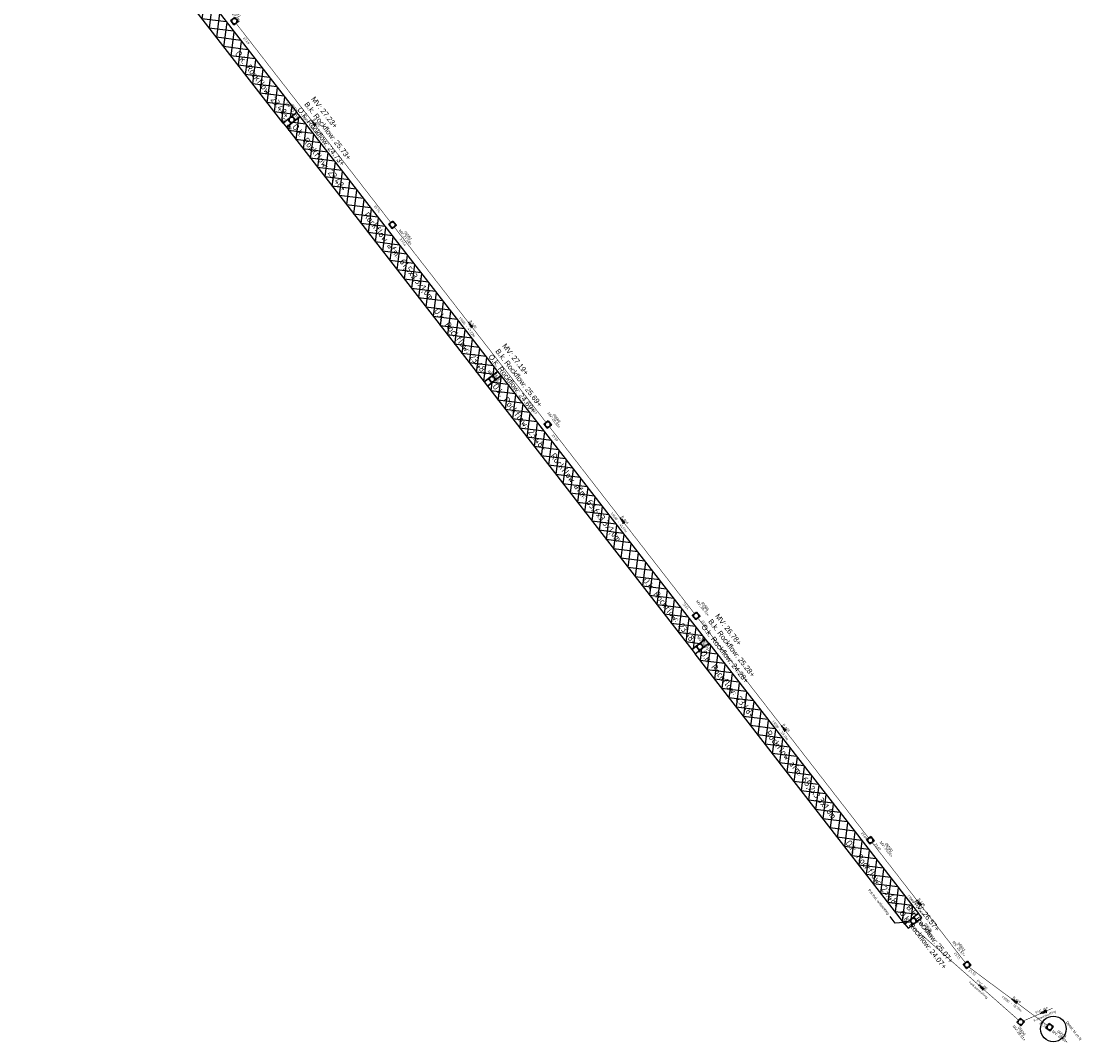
# Model space of a CAD drawing. Header units: metres. Extents: x 197060 to 198478, y 354327 to 355596.
# Tile 1 of 7: x 197462 to 197663, y 354842 to 355037. Entities that reach past the tile are written whole.
import ezdxf
from ezdxf import colors
from ezdxf.entities.mleader import LeaderData, LeaderLine
from ezdxf.enums import TextEntityAlignment as Align
from ezdxf.math import Vec2, Vec3

# ---------------------------------------------------------------- set-up
doc = ezdxf.new("R2010")
doc.units = ezdxf.units.M
doc.linetypes.add('HIDDENX2', pattern=[0.75, 0.5, -0.25])
doc.linetypes.add('RI-HWA', pattern=[7.4, 5, -2.4])
for name, color, linetype in [('N-WA-RI-ROCKFLOW-G', 10, 'Continuous'), ('N-WA-RI-ROCKFLOW_LABEL-G', 12, 'Continuous'), ('N-WE-AL-DETAIL-G', 7, 'Continuous'), ('N-WE-RI-HWA_BETON_400-G', 7, 'RI-HWA'), ('N-WE-RI-HWA_STROOMRICHTING-G', 7, 'RI-HWA')]:
    doc.layers.add(name, color=color, linetype=linetype)
for name, color, linetype, lineweight in [('N-WE-RI-PUT_BETON-S', 7, 'Continuous', 25), ('N-WE-RI-PUT_BETON_LABEL-S', 7, 'Continuous', 25), ('X-XX-AL-AANKLEDING-T25', 7, 'Continuous', 25)]:
    doc.layers.add(name, color=color, linetype=linetype, lineweight=lineweight)
doc.styles.add('NLCS-ISO', font='NLCS-ISO.ttf')
doc.styles.add('NLCS_ISO', font='arial.ttf')
doc.styles.get("Standard").update_dxf_attribs({"font": 'arial.ttf'})
pattern_1 = [(352.80624, (196812.8256, 355037.4897), (0.198795, 1.5750038), []), (82.80624, (196812.8256, 355037.4897), (-1.5750038, 0.198795), [])]

# ---------------------------------------------------------------- blocks, each defined once
blk = doc.blocks.new('*U28')
at = {"lineweight": 30}
blk.add_lwpolyline([(-0.5, 0.5), (0.5, 0.5), (0.5, -0.5), (-0.5, -0.5)], close=True, dxfattribs=at)
at = {"linetype": 'HIDDENX2', "lineweight": 30, "ltscale": 0.25}
blk.add_circle((0, 0), 0.5, dxfattribs=at)
blk.add_attdef('H', text='', height=0.5).set_placement((0, 0), align=Align.MIDDLE_CENTER)
at = {"layer": 'N-WE-RI-PUT_BETON_LABEL-S'}
for tag, p in [('MVHOOGTE', (0.07, 0.43)), ('PUTNR', (0.07, 1.03))]:
    blk.add_attdef(tag, text='', height=0.5, dxfattribs=at).set_placement(p, align=Align.MIDDLE)
blk = doc.blocks.new('*U36')
at = {"lineweight": 30}
blk.add_lwpolyline([(-0.5, 0.5), (0.5, 0.5), (0.5, -0.5), (-0.5, -0.5)], close=True, dxfattribs=at)
at = {"linetype": 'HIDDENX2', "lineweight": 30, "ltscale": 0.25}
blk.add_circle((0, 0), 0.5, dxfattribs=at)
blk.add_attdef('H', text='', height=0.5).set_placement((0, 0), align=Align.MIDDLE_CENTER)
at = {"layer": 'N-WE-RI-PUT_BETON_LABEL-S'}
for tag, p in [('MVHOOGTE', (-0.02, 0.87)), ('PUTNR', (-0.02, 1.47))]:
    blk.add_attdef(tag, text='', height=0.5, dxfattribs=at).set_placement(p, align=Align.MIDDLE)
blk = doc.blocks.new('*U37')
at = {"lineweight": 30}
blk.add_lwpolyline([(-0.5, 0.5), (0.5, 0.5), (0.5, -0.5), (-0.5, -0.5)], close=True, dxfattribs=at)
at = {"linetype": 'HIDDENX2', "lineweight": 30, "ltscale": 0.25}
blk.add_circle((0, 0), 0.5, dxfattribs=at)
blk.add_attdef('H', text='', height=0.5).set_placement((0, 0), align=Align.MIDDLE_CENTER)
at = {"layer": 'N-WE-RI-PUT_BETON_LABEL-S'}
for tag, p in [('MVHOOGTE', (2.72, 0.86)), ('PUTNR', (2.72, 1.46))]:
    blk.add_attdef(tag, text='', height=0.5, dxfattribs=at).set_placement(p, align=Align.MIDDLE)
blk = doc.blocks.new('*U35')
at = {"lineweight": 30}
blk.add_lwpolyline([(-0.5, 0.5), (0.5, 0.5), (0.5, -0.5), (-0.5, -0.5)], close=True, dxfattribs=at)
at = {"linetype": 'HIDDENX2', "lineweight": 30, "ltscale": 0.25}
blk.add_circle((0, 0), 0.5, dxfattribs=at)
blk.add_attdef('H', text='', height=0.5).set_placement((0, 0), align=Align.MIDDLE_CENTER)
at = {"layer": 'N-WE-RI-PUT_BETON_LABEL-S'}
for tag, p in [('PUTNR', (-1.39, 1.78)), ('MVHOOGTE', (-1.39, 1.18))]:
    blk.add_attdef(tag, text='', height=0.5, dxfattribs=at).set_placement(p, align=Align.MIDDLE)
blk = doc.blocks.new('*U42')
at = {"lineweight": 30}
blk.add_lwpolyline([(-0.5, 0.5), (0.5, 0.5), (0.5, -0.5), (-0.5, -0.5)], close=True, dxfattribs=at)
at = {"linetype": 'HIDDENX2', "lineweight": 30, "ltscale": 0.25}
blk.add_circle((0, 0), 0.5, dxfattribs=at)
blk.add_attdef('H', text='', height=0.5).set_placement((0, 0), align=Align.MIDDLE_CENTER)
at = {"layer": 'N-WE-RI-PUT_BETON_LABEL-S'}
for tag, p in [('MVHOOGTE', (-1, 0.71)), ('PUTNR', (-1, 1.31))]:
    blk.add_attdef(tag, text='', height=0.5, dxfattribs=at).set_placement(p, align=Align.MIDDLE)
blk = doc.blocks.new('*U58')
at = {"lineweight": 30}
blk.add_lwpolyline([(-0.5, 0.5), (0.5, 0.5), (0.5, -0.5), (-0.5, -0.5)], close=True, dxfattribs=at)
at = {"linetype": 'HIDDENX2', "lineweight": 30, "ltscale": 0.25}
blk.add_circle((0, 0), 0.5, dxfattribs=at)
blk.add_attdef('H', text='', height=0.5).set_placement((0, 0), align=Align.MIDDLE_CENTER)
at = {"layer": 'N-WE-RI-PUT_BETON_LABEL-S'}
for tag, p in [('MVHOOGTE', (3.41, 0.46)), ('PUTNR', (3.41, 1.06))]:
    blk.add_attdef(tag, text='', height=0.5, dxfattribs=at).set_placement(p, align=Align.MIDDLE)
blk = doc.blocks.new('*U43')
at = {"lineweight": 30}
blk.add_lwpolyline([(-0.5, 0.5), (0.5, 0.5), (0.5, -0.5), (-0.5, -0.5)], close=True, dxfattribs=at)
at = {"linetype": 'HIDDENX2', "lineweight": 30, "ltscale": 0.25}
blk.add_circle((0, 0), 0.5, dxfattribs=at)
blk.add_attdef('H', text='', height=0.5).set_placement((0, 0), align=Align.MIDDLE_CENTER)
at = {"layer": 'N-WE-RI-PUT_BETON_LABEL-S'}
for tag, p in [('PUTNR', (0.09, 2.06)), ('MVHOOGTE', (0.09, 1.46))]:
    blk.add_attdef(tag, text='', height=0.5, dxfattribs=at).set_placement(p, align=Align.MIDDLE)
blk = doc.blocks.new('*U51')
at = {"lineweight": 30}
blk.add_lwpolyline([(-0.5, 0.5), (0.5, 0.5), (0.5, -0.5), (-0.5, -0.5)], close=True, dxfattribs=at)
at = {"linetype": 'HIDDENX2', "lineweight": 30, "ltscale": 0.25}
blk.add_circle((0, 0), 0.5, dxfattribs=at)
blk.add_attdef('H', text='', height=0.5).set_placement((0, 0), align=Align.MIDDLE_CENTER)
at = {"layer": 'N-WE-RI-PUT_BETON_LABEL-S'}
for tag, p in [('MVHOOGTE', (-0.4, 1.86)), ('PUTNR', (-0.4, 2.46))]:
    blk.add_attdef(tag, text='', height=0.5, dxfattribs=at).set_placement(p, align=Align.MIDDLE)
blk = doc.blocks.new('*U44')
at = {"lineweight": 30}
blk.add_lwpolyline([(-0.5, 0.5), (0.5, 0.5), (0.5, -0.5), (-0.5, -0.5)], close=True, dxfattribs=at)
at = {"linetype": 'HIDDENX2', "lineweight": 30, "ltscale": 0.25}
blk.add_circle((0, 0), 0.5, dxfattribs=at)
blk.add_attdef('H', text='', height=0.5).set_placement((0, 0), align=Align.MIDDLE_CENTER)
at = {"layer": 'N-WE-RI-PUT_BETON_LABEL-S'}
for tag, p in [('PUTNR', (3.22, 1.96)), ('MVHOOGTE', (3.22, 1.36))]:
    blk.add_attdef(tag, text='', height=0.5, dxfattribs=at).set_placement(p, align=Align.MIDDLE)
blk = doc.blocks.new('*U34')
at = {"lineweight": 30}
blk.add_lwpolyline([(-0.5, 0.5), (0.5, 0.5), (0.5, -0.5), (-0.5, -0.5)], close=True, dxfattribs=at)
at = {"linetype": 'HIDDENX2', "lineweight": 30, "ltscale": 0.25}
blk.add_circle((0, 0), 0.5, dxfattribs=at)
blk.add_attdef('H', text='', height=0.5).set_placement((0, 0), align=Align.MIDDLE_CENTER)
at = {"layer": 'N-WE-RI-PUT_BETON_LABEL-S'}
for tag, p in [('MVHOOGTE', (-3.37, 0.66)), ('PUTNR', (-3.37, 1.26))]:
    blk.add_attdef(tag, text='', height=0.5, dxfattribs=at).set_placement(p, align=Align.MIDDLE)
blk = doc.blocks.new('*U19')
at = {"layer": 'N-WE-RI-HWA_STROOMRICHTING-G', "ltscale": 0.1}
blk.add_hatch(color=0, dxfattribs=at).paths.add_polyline_path([(-1.25, 0), (1.25, -0.42), (1.25, 0.42)])
at = {"layer": 'N-WE-RI-HWA_STROOMRICHTING-G', "color": 0, "ltscale": 0.1, "flags": 128}
blk.add_lwpolyline([(-1.25, 0), (1.25, -0.42), (1.25, 0.42)], close=True, dxfattribs=at)
at = {"layer": 'N-WE-RI-HWA_STROOMRICHTING-G', "color": 0, "ltscale": 0.1, "style": 'NLCS-ISO'}
for tag, p in [('MAT', (-0.3, 0.25)), ('BOBL', (-38.91, -1.62))]:
    blk.add_attdef(tag, text='', height=0.9, dxfattribs=at).set_placement(p, align=Align.BOTTOM_RIGHT)
for tag, p in [('DIA', (0.3, 0.25)), ('BOBR', (39.22, -1.62))]:
    blk.add_attdef(tag, text='', height=0.9, dxfattribs=at).set_placement(p, align=Align.BOTTOM_LEFT)
blk.add_attdef('JVA', text='', height=0.9, dxfattribs=at).set_placement((0, -1), align=Align.TOP_CENTER)
blk = doc.blocks.new('*U54')
at = {"layer": 'N-WE-RI-HWA_STROOMRICHTING-G', "ltscale": 0.1}
blk.add_hatch(color=0, dxfattribs=at).paths.add_polyline_path([(-1.25, 0), (1.25, -0.42), (1.25, 0.42)])
at = {"layer": 'N-WE-RI-HWA_STROOMRICHTING-G', "color": 0, "ltscale": 0.1, "flags": 128}
blk.add_lwpolyline([(-1.25, 0), (1.25, -0.42), (1.25, 0.42)], close=True, dxfattribs=at)
at = {"layer": 'N-WE-RI-HWA_STROOMRICHTING-G', "color": 0, "ltscale": 0.1, "style": 'NLCS-ISO'}
for tag, p in [('BOBL', (-48.31, 0)), ('MAT', (-0.3, 0.25))]:
    blk.add_attdef(tag, text='', height=0.9, dxfattribs=at).set_placement(p, align=Align.BOTTOM_RIGHT)
for tag, p in [('DIA', (0.3, 0.25)), ('BOBR', (49.83, -1.62))]:
    blk.add_attdef(tag, text='', height=0.9, dxfattribs=at).set_placement(p, align=Align.BOTTOM_LEFT)
blk.add_attdef('JVA', text='', height=0.9, dxfattribs=at).set_placement((0, -1), align=Align.TOP_CENTER)
blk = doc.blocks.new('*U20')
at = {"layer": 'N-WE-RI-HWA_STROOMRICHTING-G', "ltscale": 0.1}
blk.add_hatch(color=0, dxfattribs=at).paths.add_polyline_path([(-1.25, 0), (1.25, -0.42), (1.25, 0.42)])
at = {"layer": 'N-WE-RI-HWA_STROOMRICHTING-G', "color": 0, "ltscale": 0.1, "flags": 128}
blk.add_lwpolyline([(-1.25, 0), (1.25, -0.42), (1.25, 0.42)], close=True, dxfattribs=at)
at = {"layer": 'N-WE-RI-HWA_STROOMRICHTING-G', "color": 0, "ltscale": 0.1, "style": 'NLCS-ISO'}
for tag, p in [('BOBL', (-24.79, 0)), ('MAT', (-0.3, 0.25))]:
    blk.add_attdef(tag, text='', height=0.9, dxfattribs=at).set_placement(p, align=Align.BOTTOM_RIGHT)
for tag, p in [('DIA', (0.3, 0.25)), ('BOBR', (23.42, -1.62))]:
    blk.add_attdef(tag, text='', height=0.9, dxfattribs=at).set_placement(p, align=Align.BOTTOM_LEFT)
blk.add_attdef('JVA', text='', height=0.9, dxfattribs=at).set_placement((0, -1), align=Align.TOP_CENTER)
blk = doc.blocks.new('*U52')
at = {"lineweight": 30}
blk.add_lwpolyline([(-0.5, 0.5), (0.5, 0.5), (0.5, -0.5), (-0.5, -0.5)], close=True, dxfattribs=at)
at = {"linetype": 'HIDDENX2', "lineweight": 30, "ltscale": 0.25}
blk.add_circle((0, 0), 0.5, dxfattribs=at)
blk.add_attdef('H', text='', height=0.5).set_placement((0, 0), align=Align.MIDDLE_CENTER)
at = {"layer": 'N-WE-RI-PUT_BETON_LABEL-S'}
for tag, p in [('MVHOOGTE', (2.65, -0.29)), ('PUTNR', (2.65, 0.31))]:
    blk.add_attdef(tag, text='', height=0.5, dxfattribs=at).set_placement(p, align=Align.MIDDLE)
blk = doc.blocks.new('*U53')
at = {"layer": 'N-WE-RI-HWA_STROOMRICHTING-G', "ltscale": 0.1}
blk.add_hatch(color=0, dxfattribs=at).paths.add_polyline_path([(-1.25, 0), (1.25, -0.42), (1.25, 0.42)])
at = {"layer": 'N-WE-RI-HWA_STROOMRICHTING-G', "color": 0, "ltscale": 0.1, "flags": 128}
blk.add_lwpolyline([(-1.25, 0), (1.25, -0.42), (1.25, 0.42)], close=True, dxfattribs=at)
at = {"layer": 'N-WE-RI-HWA_STROOMRICHTING-G', "color": 0, "ltscale": 0.1, "style": 'NLCS-ISO'}
for tag, p in [('MAT', (-0.3, 0.25)), ('BOBL', (-17.76, -1.62))]:
    blk.add_attdef(tag, text='', height=0.9, dxfattribs=at).set_placement(p, align=Align.BOTTOM_RIGHT)
for tag, p in [('DIA', (0.3, 0.25)), ('BOBR', (12.89, -1.62))]:
    blk.add_attdef(tag, text='', height=0.9, dxfattribs=at).set_placement(p, align=Align.BOTTOM_LEFT)
blk.add_attdef('JVA', text='', height=0.9, dxfattribs=at).set_placement((0, -1), align=Align.TOP_CENTER)
blk = doc.blocks.new('*U66')
at = {"lineweight": 30}
blk.add_lwpolyline([(-0.5, 0.5), (0.5, 0.5), (0.5, -0.5), (-0.5, -0.5)], close=True, dxfattribs=at)
at = {"linetype": 'HIDDENX2', "lineweight": 30, "ltscale": 0.25}
blk.add_circle((0, 0), 0.5, dxfattribs=at)
blk.add_attdef('H', text='', height=0.5).set_placement((0, 0), align=Align.MIDDLE_CENTER)
at = {"layer": 'N-WE-RI-PUT_BETON_LABEL-S'}
for tag, p in [('MVHOOGTE', (1.17, -1.78)), ('PUTNR', (1.29, -1.19))]:
    blk.add_attdef(tag, text='', height=0.5, rotation=349.0955, dxfattribs=at).set_placement(p, align=Align.MIDDLE)
blk = doc.blocks.new('*U67')
at = {"layer": 'N-WE-RI-HWA_STROOMRICHTING-G', "ltscale": 0.1}
blk.add_hatch(color=0, dxfattribs=at).paths.add_polyline_path([(-1.25, 0), (1.25, -0.42), (1.25, 0.42)])
at = {"layer": 'N-WE-RI-HWA_STROOMRICHTING-G', "color": 0, "ltscale": 0.1, "flags": 128}
blk.add_lwpolyline([(-1.25, 0), (1.25, -0.42), (1.25, 0.42)], close=True, dxfattribs=at)
at = {"layer": 'N-WE-RI-HWA_STROOMRICHTING-G', "color": 0, "ltscale": 0.1, "style": 'NLCS-ISO'}
for tag, p in [('MAT', (-0.3, 0.25)), ('BOBL', (-31.1, -1.62))]:
    blk.add_attdef(tag, text='', height=0.9, dxfattribs=at).set_placement(p, align=Align.BOTTOM_RIGHT)
for tag, p in [('DIA', (0.3, 0.25)), ('BOBR', (15.48, -1.62))]:
    blk.add_attdef(tag, text='', height=0.9, dxfattribs=at).set_placement(p, align=Align.BOTTOM_LEFT)
blk.add_attdef('JVA', text='', height=0.9, dxfattribs=at).set_placement((0, -1), align=Align.TOP_CENTER)

msp = doc.modelspace()

# ---------------------------------------------------------------- hatches: boundary and pattern name
at = {"layer": 'N-WA-RI-ROCKFLOW-G'}
h = msp.add_hatch(dxfattribs=at)
h.set_pattern_fill('ANSI37', color=256, scale=0.5)
h.set_pattern_definition(pattern_1)
h.paths.add_polyline_path([(197464.148, 355084.122), (197514.107, 355019.73), (197511.499, 355017.707), (197461.541, 355082.099)])
h = msp.add_hatch(dxfattribs=at)
h.set_pattern_fill('ANSI37', color=256, scale=0.5)
h.set_pattern_definition(pattern_1)
h.paths.add_polyline_path([(197552.419, 354970.349), (197514.72, 355018.94), (197512.112, 355016.917), (197549.812, 354968.326)])
h = msp.add_hatch(dxfattribs=at)
h.set_pattern_fill('ANSI37', color=256, scale=0.5)
h.set_pattern_definition(pattern_1)
h.paths.add_polyline_path([(197553.032, 354969.559), (197550.425, 354967.536), (197589.411, 354917.287), (197592.018, 354919.31)])
h = msp.add_hatch(dxfattribs=at)
h.set_pattern_fill('ANSI37', color=256, scale=0.5)
h.set_pattern_definition(pattern_1)
h.paths.add_polyline_path([(197590.024, 354916.497), (197592.631, 354918.52), (197632.625, 354866.972), (197630.017, 354864.949)])

# ---------------------------------------------------------------- linework, layer by layer
for points in [[(197464.148, 355084.122), (197514.107, 355019.73), (197511.499, 355017.707), (197461.541, 355082.099)], [(197552.419, 354970.349), (197514.72, 355018.94), (197512.112, 355016.917), (197549.812, 354968.326)], [(197553.032, 354969.559), (197550.425, 354967.536), (197589.411, 354917.287), (197592.018, 354919.31)], [(197590.024, 354916.497), (197592.631, 354918.52), (197632.625, 354866.972), (197630.017, 354864.949)]]:
    msp.add_lwpolyline(points, close=True, dxfattribs=at)
at = {"layer": 'N-WE-AL-DETAIL-G'}
msp.add_circle((197658.321, 354844.963), 2.444, dxfattribs=at)
at = {"layer": 'N-WE-RI-HWA_BETON_400-G', "ltscale": 0.2, "const_width": 0.1}
for points, elevation in [([(197532.028, 354998.703), (197502.493, 355036.746)], 0.85), ([(197561.611, 354960.621), (197532.641, 354997.913)], 0.72), ([(197589.914, 354924.134), (197562.221, 354959.829)], 0.46), ([(197623.124, 354881.33), (197590.527, 354923.344)], 0.46)]:
    msp.add_lwpolyline(points, dxfattribs=dict(at, elevation=elevation))
at = {"layer": 'N-WE-RI-HWA_BETON_400-G', "ltscale": 0.2, "const_width": 0.1, "flags": 128}
for points, elevation in [([(197641.552, 354857.578), (197623.737, 354880.539)], 0.46), ([(197651.707, 354846.62), (197631.249, 354864.639)], 26.6), ([(197642.165, 354856.788), (197657.205, 354845.599)], 0.46), ([(197652.651, 354846.507), (197658.158, 354848.902)], 26.6)]:
    msp.add_lwpolyline(points, dxfattribs=dict(at, elevation=elevation))
at = {"layer": 'N-WE-RI-PUT_BETON-S'}
for points in [[(197511.489, 355017.699), (197512.102, 355016.909), (197514.71, 355018.932), (197514.097, 355019.722)], [(197549.812, 354968.326), (197550.425, 354967.536), (197553.032, 354969.559), (197552.419, 354970.349)], [(197589.411, 354917.287), (197590.024, 354916.497), (197592.631, 354918.52), (197592.018, 354919.31)], [(197630.017, 354864.949), (197630.63, 354864.159), (197633.238, 354866.182), (197632.625, 354866.972)]]:
    msp.add_lwpolyline(points, close=True, dxfattribs=at)

# ---------------------------------------------------------------- block references
at = {"layer": 'N-WE-RI-HWA_STROOMRICHTING-G', "xscale": 0.4999999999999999, "yscale": 0.4999999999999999, "zscale": 0.4999999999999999}
for name, p, rotation, values in [('*U19', (197517.261, 355017.725, 0.85), 307.8707508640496, {'MAT': 'B', 'DIA': '600', 'JVA': '1:1000 - 48.16m', 'BOBL': '23.49', 'BOBR': '23.54'}), ('*U19', (197547.126, 354979.267, 0.72), 307.8707508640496, {'MAT': 'B', 'DIA': '600', 'JVA': '1:1000 - 47.22m', 'BOBL': '23.54', 'BOBR': '23.59'}), ('*U19', (197576.067, 354941.981, 0.46), 307.8707508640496, {'MAT': 'B', 'DIA': '600', 'JVA': '1:1000 - 45.17m', 'BOBL': '23.59', 'BOBR': '23.64'}), ('*U54', (197606.826, 354902.337, 0.46), 307.8707508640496, {'MAT': 'B', 'DIA': '600', 'JVA': '1:1000 - 53.17m', 'BOBL': '23.64', 'BOBR': '23.69'}), ('*U20', (197632.645, 354869.059, 0.46), 307.8707508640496, {'MAT': 'B', 'DIA': '600', 'JVA': '1:1000 - 29.06m', 'BOBL': '23.69', 'BOBR': '23.72'}), ('*U53', (197650.845, 354850.331), 323.3528445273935, {'MAT': 'B', 'DIA': '600', 'JVA': '1:1000 - 18.75m', 'BOBL': '23.72', 'BOBR': '23.74'})]:
    msp.add_blockref(name, p, dxfattribs=dict(at, rotation=rotation)).add_auto_attribs(values)
at = {"layer": 'N-WE-RI-HWA_STROOMRICHTING-G'}
ref = msp.add_blockref('*U67', (197644.514, 354852.955), dxfattribs=dict(at, xscale=0.4999999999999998, yscale=0.4999999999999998, zscale=0.4999999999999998, rotation=318.6251809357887))
ref.add_attrib('MAT', 'PVC', dxfattribs={"color": 0, "ltscale": 0.1, "height": 0.45, "rotation": 318.62518, "style": 'NLCS-ISO'}).set_placement((197644.484, 354853.148), align=Align.BOTTOM_RIGHT)
ref.add_attrib('DIA', '160', dxfattribs={"color": 0, "ltscale": 0.1, "height": 0.45, "rotation": 318.62518, "style": 'NLCS-ISO'}).set_placement((197644.709, 354852.95), align=Align.BOTTOM_LEFT)
ref.add_attrib('JVA', 'Kolkaansluiting', dxfattribs={"color": 0, "ltscale": 0.1, "height": 0.45, "rotation": 318.62518, "style": 'NLCS-ISO'}).set_placement((197644.183, 354852.58), align=Align.TOP_CENTER)
ref = msp.add_blockref('*U67', (197656.385, 354848.131), dxfattribs=dict(at, xscale=0.4999999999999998, yscale=0.4999999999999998, zscale=0.4999999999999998, rotation=23.50517460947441))
ref.add_attrib('MAT', 'PVC', dxfattribs={"color": 0, "ltscale": 0.1, "height": 0.45, "rotation": 23.50517, "style": 'NLCS-ISO'}).set_placement((197656.198, 354848.186), align=Align.BOTTOM_RIGHT)
ref.add_attrib('DIA', '160', dxfattribs={"color": 0, "ltscale": 0.1, "height": 0.45, "rotation": 23.50517, "style": 'NLCS-ISO'}).set_placement((197656.473, 354848.305), align=Align.BOTTOM_LEFT)
ref.add_attrib('JVA', 'Kolkaansluiting', dxfattribs={"color": 0, "ltscale": 0.1, "height": 0.45, "rotation": 23.50517, "style": 'NLCS-ISO'}).set_placement((197656.585, 354847.672), align=Align.TOP_CENTER)
at = {"layer": 'N-WE-RI-PUT_BETON-S'}
ref = msp.add_blockref('*U42', (197502.187, 355037.141, 0.92), dxfattribs=dict(at, rotation=307.8062441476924))
ref.add_attrib('PUTNR', '05582', dxfattribs={"layer": 'N-WE-RI-PUT_BETON_LABEL-S', "height": 0.5, "rotation": 307.80624}).set_placement((197502.611, 355038.739, 0.92), align=Align.MIDDLE)
ref.add_attrib('MVHOOGTE', 'MV: 27.08+', dxfattribs={"layer": 'N-WE-RI-PUT_BETON_LABEL-S', "height": 0.5, "rotation": 307.80624}).set_placement((197502.137, 355038.371, 0.92), align=Align.MIDDLE)
ref = msp.add_blockref('*U35', (197513.11, 355018.323), dxfattribs=dict(at, rotation=307.8062441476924))
ref.add_attrib('PUTNR', '05520', dxfattribs={"layer": 'N-WE-RI-PUT_BETON_LABEL-S', "height": 0.5, "rotation": 307.80624}).set_placement((197513.663, 355020.514), align=Align.MIDDLE)
ref.add_attrib('MVHOOGTE', 'MV: 27.10+', dxfattribs={"layer": 'N-WE-RI-PUT_BETON_LABEL-S', "height": 0.5, "rotation": 307.80624}).set_placement((197513.189, 355020.146), align=Align.MIDDLE)
ref = msp.add_blockref('*U58', (197532.335, 354998.308, 0.85), dxfattribs=dict(at, rotation=307.8062441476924))
ref.add_attrib('PUTNR', '05584', dxfattribs={"layer": 'N-WE-RI-PUT_BETON_LABEL-S', "height": 0.5, "rotation": 307.80624}).set_placement((197535.264, 354996.263, 0.85), align=Align.MIDDLE)
ref.add_attrib('MVHOOGTE', 'MV: 27.08+', dxfattribs={"layer": 'N-WE-RI-PUT_BETON_LABEL-S', "height": 0.5, "rotation": 307.80624}).set_placement((197534.789, 354995.895, 0.85), align=Align.MIDDLE)
ref = msp.add_blockref('*U28', (197551.331, 354968.873), dxfattribs=dict(at, rotation=307.8062441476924))
ref.add_attrib('PUTNR', '05522', dxfattribs={"layer": 'N-WE-RI-PUT_BETON_LABEL-S', "height": 0.5, "rotation": 307.80624}).set_placement((197552.183, 354969.45), align=Align.MIDDLE)
ref.add_attrib('MVHOOGTE', 'MV: 26.98+', dxfattribs={"layer": 'N-WE-RI-PUT_BETON_LABEL-S', "height": 0.5, "rotation": 307.80624}).set_placement((197551.709, 354969.082), align=Align.MIDDLE)
ref = msp.add_blockref('*U43', (197561.917, 354960.226, 0.72), dxfattribs=dict(at, rotation=307.8062441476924))
ref.add_attrib('PUTNR', '05586', dxfattribs={"layer": 'N-WE-RI-PUT_BETON_LABEL-S', "height": 0.5, "rotation": 307.80624}).set_placement((197563.605, 354961.416, 0.72), align=Align.MIDDLE)
ref.add_attrib('MVHOOGTE', 'MV: 26.93+', dxfattribs={"layer": 'N-WE-RI-PUT_BETON_LABEL-S', "height": 0.5, "rotation": 307.80624}).set_placement((197563.131, 354961.048, 0.72), align=Align.MIDDLE)
ref = msp.add_blockref('*U51', (197590.221, 354923.739, 0.46), dxfattribs=dict(at, rotation=307.8062441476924))
ref.add_attrib('PUTNR', '05588', dxfattribs={"layer": 'N-WE-RI-PUT_BETON_LABEL-S', "height": 0.5, "rotation": 307.80624}).set_placement((197591.92, 354925.568, 0.46), align=Align.MIDDLE)
ref.add_attrib('MVHOOGTE', 'MV: 26.74+', dxfattribs={"layer": 'N-WE-RI-PUT_BETON_LABEL-S', "height": 0.5, "rotation": 307.80624}).set_placement((197591.446, 354925.2, 0.46), align=Align.MIDDLE)
ref = msp.add_blockref('*U36', (197590.93, 354917.833), dxfattribs=dict(at, rotation=307.8062441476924))
ref.add_attrib('PUTNR', '05524', dxfattribs={"layer": 'N-WE-RI-PUT_BETON_LABEL-S', "height": 0.5, "rotation": 307.80624}).set_placement((197592.084, 354918.749), align=Align.MIDDLE)
ref.add_attrib('MVHOOGTE', 'MV: 26.73+', dxfattribs={"layer": 'N-WE-RI-PUT_BETON_LABEL-S', "height": 0.5, "rotation": 307.80624}).set_placement((197591.61, 354918.381), align=Align.MIDDLE)
ref = msp.add_blockref('*U44', (197623.431, 354880.935, 0.46), dxfattribs=dict(at, rotation=307.8062441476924))
ref.add_attrib('PUTNR', '05590', dxfattribs={"layer": 'N-WE-RI-PUT_BETON_LABEL-S', "height": 0.5, "rotation": 307.80624}).set_placement((197626.951, 354879.592, 0.46), align=Align.MIDDLE)
ref.add_attrib('MVHOOGTE', 'MV: 26.50+', dxfattribs={"layer": 'N-WE-RI-PUT_BETON_LABEL-S', "height": 0.5, "rotation": 307.80624}).set_placement((197626.477, 354879.224, 0.46), align=Align.MIDDLE)
ref = msp.add_blockref('*U37', (197631.627, 354865.565), dxfattribs=dict(at, rotation=307.8062441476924))
ref.add_attrib('PUTNR', '05526', dxfattribs={"layer": 'N-WE-RI-PUT_BETON_LABEL-S', "height": 0.5, "rotation": 307.80624}).set_placement((197634.45, 354864.31), align=Align.MIDDLE)
ref.add_attrib('MVHOOGTE', 'MV: 26.55+', dxfattribs={"layer": 'N-WE-RI-PUT_BETON_LABEL-S', "height": 0.5, "rotation": 307.80624}).set_placement((197633.976, 354863.942), align=Align.MIDDLE)
ref = msp.add_blockref('*U34', (197641.858, 354857.183, 0.46), dxfattribs=dict(at, rotation=307.8062441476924))
ref.add_attrib('PUTNR', '05592', dxfattribs={"layer": 'N-WE-RI-PUT_BETON_LABEL-S', "height": 0.5, "rotation": 307.80624}).set_placement((197640.787, 354860.617, 0.46), align=Align.MIDDLE)
ref.add_attrib('MVHOOGTE', 'MV: 26.57+', dxfattribs={"layer": 'N-WE-RI-PUT_BETON_LABEL-S', "height": 0.5, "rotation": 307.80624}).set_placement((197640.313, 354860.25, 0.46), align=Align.MIDDLE)
ref = msp.add_blockref('*U66', (197652.082, 354846.289), dxfattribs=dict(at, rotation=318.6251809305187))
ref.add_attrib('PUTNR', '05500', dxfattribs={"layer": 'N-WE-RI-PUT_BETON_LABEL-S', "height": 0.5, "rotation": 307.72067}).set_placement((197652.264, 354844.548), align=Align.MIDDLE)
ref.add_attrib('MVHOOGTE', 'MV: 26.61+', dxfattribs={"layer": 'N-WE-RI-PUT_BETON_LABEL-S', "height": 0.5, "rotation": 307.72067}).set_placement((197651.79, 354844.181), align=Align.MIDDLE)
ref = msp.add_blockref('*U52', (197657.606, 354845.301, 26.6), dxfattribs=dict(at, rotation=323.3526878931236))
ref.add_attrib('PUTNR', '05594', dxfattribs={"layer": 'N-WE-RI-PUT_BETON_LABEL-S', "height": 0.5, "rotation": 323.35269}).set_placement((197659.918, 354843.973, 26.6), align=Align.MIDDLE)
ref.add_attrib('MVHOOGTE', 'MV: 26.60+', dxfattribs={"layer": 'N-WE-RI-PUT_BETON_LABEL-S', "height": 0.5, "rotation": 323.35269}).set_placement((197659.56, 354843.492, 26.6), align=Align.MIDDLE)

# ---------------------------------------------------------------- texts
at = {"layer": 'Defpoints', "color": 6, "char_height": 1, "attachment_point": 1, "rotation": 307.80624}
for s, width, heights, insert in [('MV: 27.23+\\PB.k. Rockflow: 25.73+\\PO.k. Rockflow: 24.73+', 15.48016, [4.632], (197517.565, 355022.89)), ('<- ->', 4.18555, [1.578], (197511.669, 355019.116)), ('MV: 27.19+\\PB.k. Rockflow: 25.69+\\PO.k. Rockflow: 24.69+', 15.48016, [4.632], (197553.987, 354975.796)), ('MV: 26.78+\\PB.k. Rockflow: 25.28+\\PO.k. Rockflow: 24.28+', 15.48016, [4.632], (197594.563, 354924.273)), ('MV: 26.57+\\PB.k. Rockflow: 25.07+\\PO.k. Rockflow: 24.07+', 15.48016, [4.632], (197632.325, 354869.748))]:
    msp.add_mtext_dynamic_manual_height_columns(s, width=width, gutter_width=12.5, heights=heights, dxfattribs=dict(at, insert=insert))
at = {"layer": 'N-WA-RI-ROCKFLOW_LABEL-G', "color": 12, "char_height": 1.25, "attachment_point": 1, "rotation": 307.80624, "style": 'NLCS-ISO'}
for s, insert in [('O.k. Rockflow: 23.48+', (197503.208, 355031.667)), ('O.k. Rockflow: 23.48+', (197514.111, 355017.725)), ('Rockflow afm: 61,5x3,3x1,0m', (197527.701, 355000.85)), ('O.k. Rockflow: 23.48+', (197541.122, 354982.592)), ('O.k. Rockflow: 23.48+', (197552.287, 354968.239)), ('Rockflow afm: 63,6x3,3x1,0m', (197563.317, 354954.945)), ('O.k. Rockflow: 23.48+', (197580.932, 354931.256)), ('O.k. Rockflow: 23.48+', (197591.917, 354917.323)), ('Rockflow afm: 65,2x3,3x1,0m', (197604.349, 354902.059)), ('O.k. Rockflow: 23.48+', (197619.594, 354881.133))]:
    msp.add_mtext(s, dxfattribs=dict(at, insert=insert))
at = {"layer": 'N-WE-AL-DETAIL-G', "insert": (197661.05, 354846.51), "char_height": 0.5, "width": 4.33011, "attachment_point": 1, "rotation": 307.80624, "style": 'NLCS_ISO'}
msp.add_mtext('Detail: M en N', dxfattribs=at)

# ---------------------------------------------------------------- leaders
at = {"layer": 'X-XX-AL-AANKLEDING-T25'}
ml = msp.add_multileader_mtext('Standard', dxfattribs=at)
ml.set_content('Put incl. ontluchting', color=256, style='NLCS_ISO')
ml.set_leader_properties()
ml.build(insert=Vec2(0, 0))
ml.multileader.update_dxf_attribs({"dogleg_length": 1.562, "arrow_head_size": 0.5})
ctx = ml.context
ctx.base_point, ctx.char_height, ctx.arrow_head_size, ctx.landing_gap_size, ctx.plane_origin, ctx.plane_x_axis, ctx.plane_y_axis = Vec3(197622.84, 354871.813), 0.5, 0.5, 0.5, Vec3(197595.056, 354883.184), Vec3(0.6249038, -0.7807018), Vec3(0.7807018, 0.6249038)
ctx.text_align_type = 2
notes = []
notes.append((ctx, [(1, (1, 1, 0), (197628.164, 354865.162), (-0.6249038, 0.7807018), 1.562, [(0, [(197631.19, 354865.323)], 0, [])])]))
ctx.mtext.insert, ctx.mtext.text_direction, ctx.mtext.rotation, ctx.mtext.alignment, ctx.mtext.flow_direction = Vec3(197627.128, 354866.974), Vec3(0.6249038, -0.7807018), 5.3873972, 3, 5
for ctx, leaders in notes:
    for number, flags, end, landing, length, lines in leaders:
        leader = LeaderData()
        leader.index, (leader.has_last_leader_line, leader.has_dogleg_vector, leader.attachment_direction) = number, flags
        leader.last_leader_point, leader.dogleg_vector, leader.dogleg_length = Vec3(end), Vec3(landing), length
        for number, points, colour, breaks in lines:
            line = LeaderLine()
            line.index, line.vertices, line.color, line.breaks = number, Vec3.list(points), colors.encode_raw_color(colour), breaks
            leader.lines.append(line)
        ctx.leaders.append(leader)

doc.saveas('drawing.dxf')
